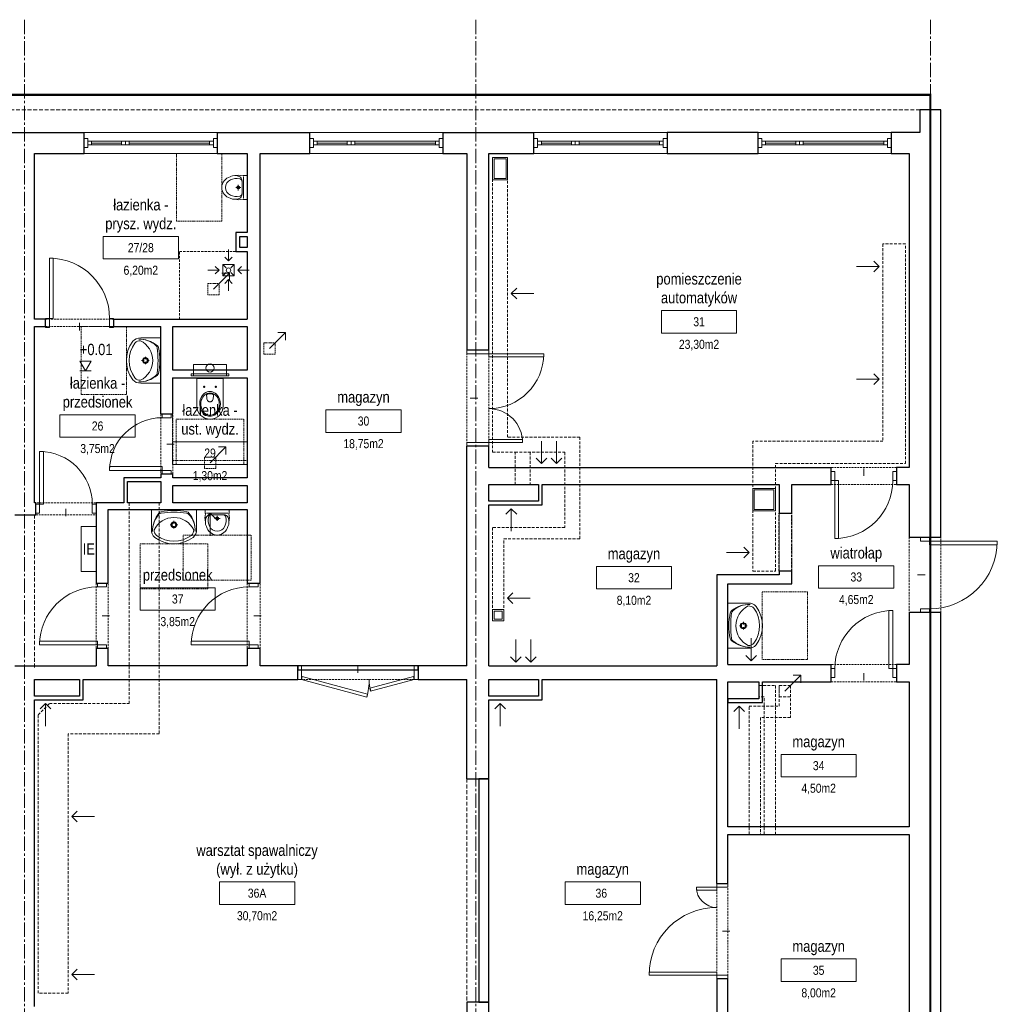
# Model space of a CAD drawing. Header units: millimetres. Extents: x 58673 to 77132, y 78327 to 116111.
# Tile 12 of 61: x 71659 to 72959, y 80822 to 82131. Entities that reach past the tile are written whole.
import ezdxf
from ezdxf.enums import TextEntityAlignment as Align

# ---------------------------------------------------------------- set-up
doc = ezdxf.new("R2010")
doc.units = ezdxf.units.MM
doc.header["$MEASUREMENT"] = 0
for name, pattern in [('_xref_ACAD-LSN_dyspozytornia_PW_rzuty_14$0$CENTER2', [28.575, 19.05, -3.175, 3.175, -3.175]), ('_xref_ACAD-LSN_dyspozytornia_PW_rzuty_14$0$DASHED', [19.05, 12.7, -6.35]), ('_xref_ACAD-LSN_dyspozytornia_PW_rzuty_14$0$HIDDEN2', [4.7625, 3.175, -1.5875])]:
    doc.linetypes.add(name, pattern=pattern)
doc.layers.get('0').update_dxf_attribs({"lineweight": 9})
doc.layers.get('Defpoints').update_dxf_attribs({"lineweight": 9})
for name, color, linetype, lineweight in [('_xref_ACAD-LSN_dyspozytornia_PW_rzuty_14$0$A drzwi płytowe', 250, 'Continuous', 9), ('_xref_ACAD-LSN_dyspozytornia_PW_rzuty_14$0$A koty architektura', 250, 'Continuous', 9), ('_xref_ACAD-LSN_dyspozytornia_PW_rzuty_14$0$A opis pom', 250, 'Continuous', 9), ('_xref_ACAD-LSN_dyspozytornia_PW_rzuty_14$0$A opis pom pow', 250, 'Continuous', 9), ('_xref_ACAD-LSN_dyspozytornia_PW_rzuty_14$0$A opis technologia', 250, 'Continuous', 13), ('_xref_ACAD-LSN_dyspozytornia_PW_rzuty_14$0$A widok wyżej', 250, '_xref_ACAD-LSN_dyspozytornia_PW_rzuty_14$0$DASHED', 9), ('_xref_ACAD-LSN_dyspozytornia_PW_rzuty_14$0$A wyposazenie sanitarne', 250, 'Continuous', 9), ('_xref_ACAD-LSN_dyspozytornia_PW_rzuty_14$0$A zakres', 250, 'Continuous', 13), ('_xref_ACAD-LSN_dyspozytornia_PW_rzuty_14$0$A-Glaz', 250, 'Continuous', 9), ('_xref_ACAD-LSN_dyspozytornia_PW_rzuty_14$0$A-Wall', 250, 'Continuous', 25), ('_xref_ACAD-LSN_dyspozytornia_PW_rzuty_14$0$IE tablice rozdzielcze', 250, 'Continuous', 9), ('_xref_ACAD-LSN_dyspozytornia_PW_rzuty_14$0$IS kanaly wentylacyjne', 250, '_xref_ACAD-LSN_dyspozytornia_PW_rzuty_14$0$DASHED', 9), ('_xref_ACAD-LSN_dyspozytornia_PW_rzuty_14$0$IS wentylacja kratki istniejace', 250, 'Continuous', 9), ('_xref_ACAD-LSN_dyspozytornia_PW_rzuty_14$0$S-Grid-Iden', 250, '_xref_ACAD-LSN_dyspozytornia_PW_rzuty_14$0$CENTER2', 9), ('xref', 8, 'Continuous', 9)]:
    doc.layers.add(name, color=color, linetype=linetype, lineweight=lineweight)
doc.layers.add('_xref_ACAD-LSN_dyspozytornia_PW_rzuty_14$0$A-Wall-Open', color=250, linetype='_xref_ACAD-LSN_dyspozytornia_PW_rzuty_14$0$HIDDEN2', lineweight=25, plot=False)
doc.styles.add('_xref_ACAD-LSN_dyspozytornia_PW_rzuty_14$0$STYL ASA', font='ARIALN.TTF')

# ---------------------------------------------------------------- blocks, each defined once
blk = doc.blocks.new('_xref_ACAD-LSN_dyspozytornia_PW_rzuty_14$0$umywalka 60x45')
at = {"color": 0, "lineweight": -2, "ltscale": 0.15}
for p, q in [((-30, 0), (30, 0)), ((-30, 0), (-30, -26.7)), ((9.5, 0), (-9.5, 0)), ((30, 0), (30, -26.7)), ((-1.9, -20.4), (-5.1, -20.4)), ((0, -15.3), (0, -18.5)), ((0, -22.2), (0, -25.4)), ((5, -20.4), (1.8, -20.4))]:
    blk.add_line(p, q, dxfattribs=at)
at = {"ltscale": 0.15}
blk.add_lwpolyline([(-26.3, -27, 0.236063), (-23.2, -34.4, 0.329715), (23.2, -34.4, 0.236063), (26.3, -27, 0.623035)], format="xyb", close=True, dxfattribs=at)
blk.add_lwpolyline([(-30, -26.7, 0.239105), (-25.5, -37.3, 0.331406), (25.5, -37.3, 0.239105), (30, -26.7)], format="xyb", dxfattribs=at)
at = {"color": 0, "lineweight": -2, "ltscale": 0.15}
for radius in [3.89, 2.78]:
    blk.add_circle((0, -20.4), radius, dxfattribs=at)
for centre, radius, start, end in [((9.3, -28.7), 37.7, 140.6648, 180.9072), ((5.4, -28.9), 33.9, 138.5245, 180.6767), ((-16.2, -9.7), 5, 97.8304, 138.5245), ((-16, -7.9), 5, 102.694, 140.6648), ((-0.6, -76.3), 75.1, 89.4897, 102.694), ((0.6, -131.8), 128.2, 90.245, 97.8304), ((0.6, -76.3), 75.1, 77.2285, 90.4328), ((-0.7, -131.8), 128.2, 82.0921, 89.6775), ((16.2, -9.8), 5, 41.398, 82.0921), ((16.1, -8), 5, 39.2578, 77.2285), ((-9.3, -28.7), 37.7, 359.0153, 39.2578), ((-5.5, -28.9), 33.9, 359.2458, 41.398)]:
    blk.add_arc(centre, radius, start, end, dxfattribs=at)
at = {"layer": 'Defpoints', "linetype": '_xref_ACAD-LSN_dyspozytornia_PW_rzuty_14$0$HIDDEN2', "ltscale": 0.5}
blk.add_lwpolyline([(-45, -45.6), (45, -45.6), (45, -105.6), (-45, -105.6)], close=True, dxfattribs=at)
blk = doc.blocks.new('_xref_ACAD-LSN_dyspozytornia_PW_rzuty_14$0$pisuar')
at = {"color": 0, "linetype": 'ByBlock', "lineweight": -2, "ltscale": 0.15}
for p, q in [((-16, 0), (-16, -4.7)), ((-16, 0), (16, 0)), ((16, 0), (16, -4.7)), ((0, -5), (-14.2, -5)), ((-9, -7), (0, -7)), ((-3.6, -12), (3.8, -12)), ((0, -5), (14.2, -5)), ((9, -7), (0, -7)), ((0, -8.5), (0, -15.1))]:
    blk.add_line(p, q, dxfattribs=at)
for points in [[(-15.6, -5.6, 0.108471), (-15.7, -16.7)], [(15.6, -5.6, -0.108471), (15.7, -16.7)]]:
    blk.add_lwpolyline(points, format="xyb", dxfattribs=at)
blk.add_circle((0, -12), 2, dxfattribs=at)
at = {"color": 0, "linetype": 'ByBlock', "lineweight": -2, "ltscale": 0.15, "extrusion": (0, 0, -1)}
for centre, radius, start, end in [((0.8, -16.6), 14.9, 335.648, 23.4768), ((16.1, -5.5), 0.5, 128.278, 191.751), ((9, -13), 6, 23.4768, 90), ((-6.5, -14.3), 18.4, 333.974, 13.2161), ((7.6, -11), 4, 13.2161, 90), ((-15.5, -4.7), 0.5, 180, 231.722), ((0, -18), 11, 270, 336.441), ((0.5, -18.6), 15.4, 195.5535, 268.1291)]:
    blk.add_arc(centre, radius, start, end, dxfattribs=at)
at = {"color": 0, "linetype": 'ByBlock', "lineweight": -2, "ltscale": 0.15}
for centre, radius, start, end in [((-15.5, -4.7), 0.5, 180, 231.722), ((7.6, -11), 4, 13.2161, 90), ((9, -13), 6, 23.4768, 90), ((-6.5, -14.3), 18.4, 333.974, 13.2161), ((0.8, -16.6), 14.9, 335.648, 23.4768), ((16.1, -5.5), 0.5, 128.278, 191.751), ((0.5, -18.6), 15.4, 195.554, 268.129), ((0, -18), 11, 270, 336.441)]:
    blk.add_arc(centre, radius, start, end, dxfattribs=at)
at = {"layer": 'Defpoints', "linetype": '_xref_ACAD-LSN_dyspozytornia_PW_rzuty_14$0$HIDDEN2', "ltscale": 0.5}
blk.add_lwpolyline([(-45, -34), (45, -34), (45, -94), (-45, -94)], close=True, dxfattribs=at)
blk = doc.blocks.new('_xref_ACAD-LSN_dyspozytornia_PW_rzuty_14$0$miska ustepowa')
at = {"ltscale": 0.15}
for points in [[(22, 2.5), (22, 17.5), (-22, 17.5), (-22, 2.5)], [(-25, 2.5), (-25, 5.5), (25, 5.5), (25, 2.5)], [(-22, 2.5), (-22, 5.5), (-25, 5.5), (-25, 2.5)], [(22, 2.5), (22, 5.5), (25, 5.5), (25, 2.5)]]:
    blk.add_lwpolyline(points, close=True, dxfattribs=at)
blk.add_lwpolyline([(-17.5, -37.5), (-17.5, -1), (17.5, -1), (17.5, -37.5, -1)], format="xyb", close=True, dxfattribs=at)
at = {"ltscale": 0.15, "elevation": 0}
for points in [[(-9.2, -12), (-6.3, -12)], [(-7.7, -13.4), (-7.7, -10.6)], [(9.2, -12), (6.3, -12)], [(7.7, -13.4), (7.7, -10.6)]]:
    blk.add_lwpolyline(points, dxfattribs=at)
at = {"ltscale": 0.15}
for points in [[(0, -51, 0), (1.3, -50.9, 0), (3.3, -50.5, 0), (5.2, -49.7, 0), (7, -48.6, 0), (8.7, -47.3, 0), (10.1, -45.6, 0), (11.4, -43.7, 0), (12.6, -40.8, 0), (13.4, -37.7, 0), (13.7, -34.5, 0), (13.4, -31.3, 0), (12.6, -28.2, 0), (11.4, -25.3, 0), (10.1, -23.4, 0), (8.7, -21.8, 0), (7, -20.4, 0), (5.2, -19.3, 0), (3.3, -18.5, 0), (2, -18.2, 0), (0.7, -18, 0), (-0.7, -18, 0), (-2, -18.2, 0), (-4, -18.7, 0), (-5.8, -19.6, 0), (-7.6, -20.8, 0), (-9.2, -22.3, 0), (-10.6, -24, 0), (-11.7, -26, 0), (-12.9, -28.9, 0), (-13.5, -32.1, 0), (-13.7, -35.3, 0), (-13.3, -38.5, 0), (-12.4, -41.5, 0), (-11.4, -43.7, 0), (-10.1, -45.6, 0), (-8.7, -47.3, 0), (-7, -48.6, 0), (-5.2, -49.7, 0), (-3.3, -50.5, 0), (-2, -50.8, 0), (-0.7, -51, 0)], [(0, -49.7, 0), (1.2, -49.6, 0), (3, -49.3, 0), (4.7, -48.6, 0), (6.3, -47.6, 0), (7.8, -46.4, 0), (9.1, -44.9, 0), (10.2, -43.1, 0), (11.4, -40.6, 0), (12.1, -37.8, 0), (12.3, -34.9, 0), (12.1, -32, 0), (11.4, -29.3, 0), (10.2, -26.7, 0), (9.1, -25, 0), (7.8, -23.5, 0), (6.3, -22.2, 0), (4.7, -21.3, 0), (3, -20.6, 0), (1.8, -20.3, 0), (0.6, -20.2, 0), (-0.6, -20.2, 0), (-1.8, -20.3, 0), (-3.6, -20.8, 0), (-5.3, -21.6, 0), (-6.8, -22.6, 0), (-8.3, -24, 0), (-9.5, -25.5, 0), (-10.5, -27.3, 0), (-11.6, -29.9, 0), (-12.2, -32.8, 0), (-12.3, -35.7, 0), (-11.9, -38.5, 0), (-11.1, -41.2, 0), (-10.2, -43.1, 0), (-9.1, -44.9, 0), (-7.8, -46.4, 0), (-6.3, -47.6, 0), (-4.7, -48.6, 0), (-3, -49.3, 0), (-1.8, -49.6, 0), (-0.6, -49.7, 0)]]:
    blk.add_polyline3d(points, close=True, dxfattribs=at)
for points in [[(-3.8, -21.9, 0), (-4, -22, 0), (-4.1, -22.1, 0), (-4.2, -22.2, 0), (-4.3, -22.3, 0), (-4.4, -22.4, 0), (-4.4, -22.6, 0), (-4.4, -22.8, 0), (-4.5, -22.9, 0)], [(0, -32, 0), (-0.6, -32, 0), (-1.1, -31.9, 0), (-1.7, -31.6, 0), (-2.3, -31.3, 0), (-2.6, -31, 0), (-3, -30.6, 0), (-3.4, -30, 0), (-3.8, -29.2, 0), (-4.1, -27.9, 0), (-4.3, -26.7, 0), (-4.4, -25.2, 0), (-4.5, -23.9, 0), (-4.5, -22.9, 0)], [(-3.8, -21.9, 0), (-3.4, -21.7, 0), (-2.9, -21.5, 0), (-2.4, -21.4, 0), (-1.9, -21.3, 0), (-1.5, -21.2, 0), (-1, -21.1, 0), (-0.5, -21.1, 0), (0, -21.1, 0)], [(3.8, -21.9, 0), (3.4, -21.7, 0), (2.9, -21.5, 0), (2.4, -21.4, 0), (1.9, -21.3, 0), (1.5, -21.2, 0), (1, -21.1, 0), (0.5, -21.1, 0), (0, -21.1, 0)], [(0, -32, 0), (0.6, -32, 0), (1.1, -31.9, 0), (1.7, -31.6, 0), (2.3, -31.3, 0), (2.6, -31, 0), (3, -30.6, 0), (3.4, -30, 0), (3.8, -29.2, 0), (4.1, -27.9, 0), (4.3, -26.7, 0), (4.4, -25.2, 0), (4.5, -23.9, 0), (4.5, -22.9, 0)], [(3.8, -21.9, 0), (4, -22, 0), (4.1, -22.1, 0), (4.2, -22.2, 0), (4.3, -22.3, 0), (4.4, -22.4, 0), (4.4, -22.6, 0), (4.4, -22.8, 0), (4.5, -22.9, 0)]]:
    blk.add_polyline3d(points, dxfattribs=at)
for centre, radius in [((0, 13), 5.5), ((-7.7, -12, 0), 0.75), ((7.7, -12, 0), 0.75)]:
    blk.add_circle(centre, radius, dxfattribs=at)
at = {"layer": 'Defpoints', "linetype": '_xref_ACAD-LSN_dyspozytornia_PW_rzuty_14$0$HIDDEN2', "ltscale": 0.5}
for points in [[(-50, 0), (50, 0), (50, -110), (-50, -110)], [(-45, -55), (45, -55), (45, -115), (-45, -115)]]:
    blk.add_lwpolyline(points, close=True, dxfattribs=at)
blk = doc.blocks.new('_xref_ACAD-LSN_dyspozytornia_PW_rzuty_14$0$kratka podlogowa')
at = {"linetype": 'ByBlock'}
for points in [[(0, 27.5), (0, 12.5)], [(-5, 17.5), (0, 12.5), (5, 17.5)], [(-17.5, 5), (-12.5, 0), (-17.5, -5)], [(-7.5, 7.5), (-3.2, 3.2)], [(3.2, 3.2), (7.5, 7.5)], [(17.5, 5), (12.5, 0), (17.5, -5)], [(-27.5, 0), (-12.5, 0)], [(-7.5, -7.5), (-3.2, -3.2)], [(-5, -17.5), (0, -12.5), (5, -17.5)], [(0, -27.5), (0, -12.5)], [(3.2, -3.2), (7.5, -7.5)], [(27.5, 0), (12.5, 0)]]:
    blk.add_lwpolyline(points, dxfattribs=at)
blk.add_lwpolyline([(-7.5, -7.5), (-7.5, 7.5), (7.5, 7.5), (7.5, -7.5)], close=True, dxfattribs=at)
blk.add_circle((0, 0), 3, dxfattribs=at)
blk = doc.blocks.new('_xref_ACAD-LSN_dyspozytornia_PW_rzuty_14$0$blok do okna')
for points in [[(28.5, 2.5), (33.5, 2.5), (33.5, -2.5), (28.5, -2.5)], [(33.5, 2.5), (38.5, 2.5), (38.5, -2.5), (33.5, -2.5)]]:
    blk.add_lwpolyline(points, close=True)
for points in [[(-78.5, 0), (28.5, 0)], [(38.5, 0), (78.5, 0)]]:
    blk.add_lwpolyline(points)
blk = doc.blocks.new('_xref_ACAD-LSN_dyspozytornia_PW_rzuty_14$0$środek')
blk.add_line((0, 0), (0, -10))
blk = doc.blocks.new('_xref_ACAD-LSN_dyspozytornia_PW_rzuty_14$0$tag wn')
blk.add_lwpolyline([(-25, -7.5), (25, -7.5), (25, 7.5), (-25, 7.5)], close=True)
at = {"style": '_xref_ACAD-LSN_dyspozytornia_PW_rzuty_14$0$STYL ASA'}
blk.add_attdef('ROOM:NO', text='', height=6, dxfattribs=at).set_placement((0, 0), align=Align.MIDDLE_CENTER)
at = {"layer": '_xref_ACAD-LSN_dyspozytornia_PW_rzuty_14$0$A opis pom pow', "style": '_xref_ACAD-LSN_dyspozytornia_PW_rzuty_14$0$STYL ASA'}
blk.add_attdef('ROOM:AREA', text='', height=6, dxfattribs=at).set_placement((0, -15), align=Align.MIDDLE_CENTER)
blk = doc.blocks.new('_xref_ACAD-LSN_dyspozytornia_PW_rzuty_14$0$rzedna_ARCH_UP')
at = {"color": 0, "linetype": 'ByBlock'}
blk.add_line((0.05, 0), (-0.05, 0), dxfattribs=at)
blk.add_lwpolyline([(0, 0), (0.05, 0.0866), (-0.05, 0.0866)], close=True, dxfattribs=at)
at = {"color": 0, "linetype": 'ByBlock', "style": '_xref_ACAD-LSN_dyspozytornia_PW_rzuty_14$0$STYL ASA'}
blk.add_attdef('PREFIX', text='', height=0.1, dxfattribs=at).set_placement((-0.0971, 0.1405), align=Align.RIGHT)
for tag, p in [('ELEVATION', (-0.05, 0.1405)), ('SUFFIX', (0.1279, 0))]:
    blk.add_attdef(tag, p, '', height=0.1, dxfattribs=at)
blk = doc.blocks.new('_xref_ACAD-LSN_dyspozytornia_PW_rzuty_14')
at = {"layer": '_xref_ACAD-LSN_dyspozytornia_PW_rzuty_14$0$A drzwi płytowe', "linetype": 'Continuous', "lineweight": 9}
for points in [[(71698.7, 81734.2), (71703.7, 81734.2), (71703.7, 81814.2), (71698.7, 81814.2)], [(72355.7, 81687.2), (72355.7, 81683.2), (72282.7, 81683.2), (72282.7, 81687.2)], [(72282.7, 81569.2), (72282.7, 81573.2), (72327.7, 81573.2), (72327.7, 81569.2)], [(71685.7, 81487.2), (71690.7, 81487.2), (71690.7, 81557.2), (71685.7, 81557.2)], [(71848.7, 81532.2), (71848.7, 81537.2), (71778.7, 81537.2), (71778.7, 81532.2)], [(72742.7, 81518.7), (72747.7, 81518.7), (72747.7, 81441.7), (72742.7, 81441.7)], [(72868.7, 81438.2), (72868.7, 81433.2), (72958.7, 81433.2), (72958.7, 81438.2)], [(72819.7, 81268.7), (72814.7, 81268.7), (72814.7, 81345.7), (72819.7, 81345.7)], [(71762.7, 81300.2), (71762.7, 81305.2), (71685.7, 81305.2), (71685.7, 81300.2)], [(71964.2, 81300.2), (71964.2, 81305.2), (71887.2, 81305.2), (71887.2, 81300.2)], [(72120.6, 81230.9), (72121.7, 81234.8), (72034.7, 81258.1), (72033.7, 81254.2)], [(72183.7, 81254.2), (72182.6, 81258.1), (72124.7, 81242.6), (72125.7, 81238.7)], [(72585.7, 80978.2), (72585.7, 80974.2), (72558.7, 80974.2), (72558.7, 80978.2)], [(72495.7, 80861.2), (72495.7, 80865.2), (72585.7, 80865.2), (72585.7, 80861.2)]]:
    blk.add_lwpolyline(points, close=True, dxfattribs=at)
at = {"layer": '_xref_ACAD-LSN_dyspozytornia_PW_rzuty_14$0$A drzwi płytowe', "linetype": 'Continuous', "lineweight": 9, "ltscale": 0.2}
for points in [[(71698.7, 81722.2), (71693.7, 81722.2), (71693.7, 81734.2), (71698.7, 81734.2)], [(71778.7, 81722.2), (71783.7, 81722.2), (71783.7, 81734.2), (71778.7, 81734.2)], [(72253.7, 81687.2), (72253.7, 81692.2), (72282.7, 81692.2), (72282.7, 81687.2)], [(71860.7, 81602.2), (71860.7, 81607.2), (71848.7, 81607.2), (71848.7, 81602.2)], [(72253.7, 81569.2), (72253.7, 81564.2), (72282.7, 81564.2), (72282.7, 81569.2)], [(71860.7, 81532.2), (71860.7, 81527.2), (71848.7, 81527.2), (71848.7, 81532.2)], [(72742.7, 81530.7), (72737.7, 81530.7), (72737.7, 81518.7), (72742.7, 81518.7)], [(72819.7, 81530.7), (72824.7, 81530.7), (72824.7, 81518.7), (72819.7, 81518.7)], [(71685.7, 81475.2), (71680.7, 81475.2), (71680.7, 81487.2), (71685.7, 81487.2)], [(71755.7, 81475.2), (71760.7, 81475.2), (71760.7, 81487.2), (71755.7, 81487.2)], [(72856.7, 81438.2), (72856.7, 81443.2), (72868.7, 81443.2), (72868.7, 81438.2)], [(71774.7, 81377.2), (71774.7, 81382.2), (71762.7, 81382.2), (71762.7, 81377.2)], [(71976.2, 81377.2), (71976.2, 81382.2), (71964.2, 81382.2), (71964.2, 81377.2)], [(72856.7, 81348.2), (72856.7, 81343.2), (72868.7, 81343.2), (72868.7, 81348.2)], [(71774.7, 81300.2), (71774.7, 81295.2), (71762.7, 81295.2), (71762.7, 81300.2)], [(71976.2, 81300.2), (71976.2, 81295.2), (71964.2, 81295.2), (71964.2, 81300.2)], [(72033.7, 81272.2), (72028.7, 81272.2), (72028.7, 81254.2), (72033.7, 81254.2)], [(72183.7, 81272.2), (72188.7, 81272.2), (72188.7, 81254.2), (72183.7, 81254.2)], [(72742.7, 81256.7), (72737.7, 81256.7), (72737.7, 81268.7), (72742.7, 81268.7)], [(72819.7, 81256.7), (72824.7, 81256.7), (72824.7, 81268.7), (72819.7, 81268.7)], [(72600.7, 80978.2), (72600.7, 80983.2), (72585.7, 80983.2), (72585.7, 80978.2)], [(72600.7, 80861.2), (72600.7, 80856.2), (72585.7, 80856.2), (72585.7, 80861.2)]]:
    blk.add_lwpolyline(points, close=True, dxfattribs=at)
for centre, radius, start, end in [((71698.7, 81734.2), 80, 0, 90), ((72282.7, 81687.2), 73, 270, 0), ((71848.7, 81532.2), 70, 90, 180), ((71685.7, 81487.2), 70, 0, 90), ((72868.7, 81438.2), 90, 270, 0), ((71762.7, 81300.2), 77, 90, 180), ((71964.2, 81300.2), 77, 90, 180), ((72183.7, 81254.2), 60, 180, 195), ((72585.7, 80861.2), 90, 90, 180)]:
    blk.add_arc(centre, radius, start, end, dxfattribs=at)
at = {"layer": '_xref_ACAD-LSN_dyspozytornia_PW_rzuty_14$0$A drzwi płytowe', "linetype": 'Continuous', "lineweight": 9, "ltscale": 0.2, "extrusion": (0, 0, -1)}
for centre, radius, start, end in [((-72282.7, 81569.2), 45, 90, 180), ((-72742.7, 81518.7), 77, 180, 270), ((-72819.7, 81268.7), 77, 0, 90), ((-72033.7, 81254.2), 90, 180, 195), ((-72585.7, 80978.2), 27, 270, 0)]:
    blk.add_arc(centre, radius, start, end, dxfattribs=at)
at = {"layer": '_xref_ACAD-LSN_dyspozytornia_PW_rzuty_14$0$A widok wyżej', "linetype": '_xref_ACAD-LSN_dyspozytornia_PW_rzuty_14$0$DASHED', "lineweight": 9, "ltscale": 0.2}
for p, q in [((71921.7, 81981.2), (71744.7, 81981.2)), ((72221.7, 81981.2), (72044.7, 81981.2)), ((72519.7, 81981.2), (72342.7, 81981.2)), ((72817.7, 81981.2), (72640.7, 81981.2)), ((71744.7, 81953.2), (71921.7, 81953.2)), ((72044.7, 81953.2), (72221.7, 81953.2)), ((72342.7, 81953.2), (72519.7, 81953.2)), ((72640.7, 81953.2), (72817.7, 81953.2)), ((71783.7, 81733.2), (71693.7, 81733.2)), ((71693.7, 81723.2), (71783.7, 81723.2)), ((72253.7, 81692.2), (72253.7, 81564.2)), ((72282.7, 81564.2), (72282.7, 81692.2)), ((71846.7, 81607.2), (71846.7, 81527.2)), ((71862.7, 81527.2), (71862.7, 81607.2)), ((72824.7, 81536.2), (72737.7, 81536.2)), ((72737.7, 81513.2), (72824.7, 81513.2)), ((71760.7, 81489.2), (71680.7, 81489.2)), ((71680.7, 81473.2), (71760.7, 81473.2)), ((72668.7, 81475.2), (72668.7, 81398.2)), ((72685.7, 81398.2), (72685.7, 81475.2)), ((72841.7, 81443.2), (72841.7, 81343.2)), ((72883.7, 81343.2), (72883.7, 81443.2)), ((71760.7, 81382.2), (71760.7, 81295.2)), ((71776.7, 81295.2), (71776.7, 81382.2)), ((71961.7, 81382.2), (71961.7, 81295.2)), ((71978.7, 81295.2), (71978.7, 81382.2)), ((72824.7, 81274.2), (72737.7, 81274.2)), ((72188.7, 81272.2), (72028.7, 81272.2)), ((72028.7, 81254.2), (72188.7, 81254.2)), ((72737.7, 81251.2), (72824.7, 81251.2)), ((72585.7, 80983.2), (72585.7, 80856.2)), ((72600.7, 80856.2), (72600.7, 80983.2))]:
    blk.add_line(p, q, dxfattribs=at)
at = {"layer": '_xref_ACAD-LSN_dyspozytornia_PW_rzuty_14$0$A widok wyżej', "ltscale": 0.4}
for points in [[(65352.7, 82011.2), (72855.7, 82011.2)], [(71678.7, 81270.2), (71678.7, 81473.2)], [(72253.7, 81122.2), (72253.7, 80825.2)]]:
    blk.add_lwpolyline(points, dxfattribs=at)
at = {"layer": '_xref_ACAD-LSN_dyspozytornia_PW_rzuty_14$0$A wyposazenie sanitarne', "linetype": '_xref_ACAD-LSN_dyspozytornia_PW_rzuty_14$0$HIDDEN2'}
blk.add_lwpolyline([(71961.7, 81823.2), (71961.7, 81733.2), (71871.7, 81733.2), (71871.7, 81823.2)], close=True, dxfattribs=at)
at = {"layer": '_xref_ACAD-LSN_dyspozytornia_PW_rzuty_14$0$A zakres', "linetype": '_xref_ACAD-LSN_dyspozytornia_PW_rzuty_14$0$DASHED', "const_width": 3}
blk.add_lwpolyline([(67446.2, 82031.2), (67446.2, 80639.2), (72869.7, 80639.2), (72869.7, 82031.2)], close=True, dxfattribs=at)
at = {"layer": '_xref_ACAD-LSN_dyspozytornia_PW_rzuty_14$0$A-Glaz', "linetype": 'Continuous', "lineweight": 9}
for p, q in [((71921.7, 81981.2), (71744.7, 81981.2)), ((72221.7, 81981.2), (72044.7, 81981.2)), ((72519.7, 81981.2), (72342.7, 81981.2)), ((72817.7, 81981.2), (72640.7, 81981.2)), ((71754.7, 81964.7), (71754.7, 81969.7)), ((71911.7, 81964.7), (71911.7, 81969.7)), ((72054.7, 81964.7), (72054.7, 81969.7)), ((72211.7, 81964.7), (72211.7, 81969.7)), ((72352.7, 81964.7), (72352.7, 81969.7)), ((72509.7, 81964.7), (72509.7, 81969.7)), ((72650.7, 81964.7), (72650.7, 81969.7)), ((72807.7, 81964.7), (72807.7, 81969.7)), ((71921.7, 81953.2), (71744.7, 81953.2)), ((72221.7, 81953.2), (72044.7, 81953.2)), ((72519.7, 81953.2), (72342.7, 81953.2)), ((72817.7, 81953.2), (72640.7, 81953.2))]:
    blk.add_line(p, q, dxfattribs=at)
for points in [[(71749.7, 81973.2), (71744.7, 81973.2), (71744.7, 81961.2), (71749.7, 81961.2)], [(71916.7, 81964.7), (71916.7, 81969.7), (71749.7, 81969.7), (71749.7, 81964.7)], [(71916.7, 81973.2), (71921.7, 81973.2), (71921.7, 81961.2), (71916.7, 81961.2)], [(72049.7, 81973.2), (72044.7, 81973.2), (72044.7, 81961.2), (72049.7, 81961.2)], [(72216.7, 81964.7), (72216.7, 81969.7), (72049.7, 81969.7), (72049.7, 81964.7)], [(72216.7, 81973.2), (72221.7, 81973.2), (72221.7, 81961.2), (72216.7, 81961.2)], [(72347.7, 81973.2), (72342.7, 81973.2), (72342.7, 81961.2), (72347.7, 81961.2)], [(72514.7, 81964.7), (72514.7, 81969.7), (72347.7, 81969.7), (72347.7, 81964.7)], [(72514.7, 81973.2), (72519.7, 81973.2), (72519.7, 81961.2), (72514.7, 81961.2)], [(72645.7, 81973.2), (72640.7, 81973.2), (72640.7, 81961.2), (72645.7, 81961.2)], [(72812.7, 81964.7), (72812.7, 81969.7), (72645.7, 81969.7), (72645.7, 81964.7)], [(72812.7, 81973.2), (72817.7, 81973.2), (72817.7, 81961.2), (72812.7, 81961.2)]]:
    blk.add_lwpolyline(points, close=True, dxfattribs=at)
at = {"layer": '_xref_ACAD-LSN_dyspozytornia_PW_rzuty_14$0$A-Wall', "linetype": 'Continuous', "lineweight": 25}
for p, q in [((72883.7, 82011.2), (72855.7, 82011.2)), ((72855.7, 82011.2), (72855.7, 81981.2)), ((72883.7, 81953.2), (72883.7, 82011.2)), ((71623.7, 81981.2), (71744.7, 81981.2)), ((71744.7, 81953.2), (71744.7, 81981.2)), ((71921.7, 81981.2), (72044.7, 81981.2)), ((71921.7, 81981.2), (71921.7, 81953.2)), ((72044.7, 81953.2), (72044.7, 81981.2)), ((72221.7, 81981.2), (72342.7, 81981.2)), ((72221.7, 81981.2), (72221.7, 81953.2)), ((72342.7, 81953.2), (72342.7, 81981.2)), ((72640.7, 81981.2), (72519.7, 81981.2)), ((72519.7, 81981.2), (72519.7, 81953.2)), ((72640.7, 81953.2), (72640.7, 81981.2)), ((72855.7, 81981.2), (72817.7, 81981.2)), ((72817.7, 81981.2), (72817.7, 81953.2)), ((71678.7, 81953.2), (71744.7, 81953.2)), ((71678.7, 81733.2), (71678.7, 81953.2)), ((71921.7, 81953.2), (71961.7, 81953.2)), ((71961.7, 81953.2), (71961.7, 81848.2)), ((71978.7, 81953.2), (72044.7, 81953.2)), ((71978.7, 81382.2), (71978.7, 81953.2)), ((72221.7, 81953.2), (72253.7, 81953.2)), ((72253.7, 81953.2), (72253.7, 81692.2)), ((72282.7, 81953.2), (72342.7, 81953.2)), ((72282.7, 81692.2), (72282.7, 81953.2)), ((72519.7, 81953.2), (72640.7, 81953.2)), ((72817.7, 81953.2), (72841.7, 81953.2)), ((72841.7, 81953.2), (72841.7, 81536.2)), ((72883.7, 81443.2), (72883.7, 81953.2)), ((71946.7, 81848.2), (71946.7, 81823.2)), ((71961.7, 81848.2), (71946.7, 81848.2)), ((71951.7, 81828.2), (71951.7, 81843.2)), ((71951.7, 81843.2), (71961.7, 81843.2)), ((71961.7, 81843.2), (71961.7, 81828.2)), ((71946.7, 81823.2), (71961.7, 81823.2)), ((71961.7, 81828.2), (71951.7, 81828.2)), ((71961.7, 81823.2), (71961.7, 81733.2)), ((71693.7, 81733.2), (71678.7, 81733.2)), ((71693.7, 81723.2), (71693.7, 81733.2)), ((71783.7, 81733.2), (71961.7, 81733.2)), ((71783.7, 81733.2), (71783.7, 81723.2)), ((71678.7, 81723.2), (71693.7, 81723.2)), ((71678.7, 81489.2), (71678.7, 81723.2)), ((71783.7, 81723.2), (71846.7, 81723.2)), ((71846.7, 81607.2), (71846.7, 81723.2)), ((71862.7, 81723.2), (71961.7, 81723.2)), ((71862.7, 81665.2), (71862.7, 81723.2)), ((71961.7, 81723.2), (71961.7, 81665.2)), ((72253.7, 81692.2), (72282.7, 81692.2)), ((71961.7, 81665.2), (71862.7, 81665.2)), ((71862.7, 81607.2), (71862.7, 81655.2)), ((71862.7, 81655.2), (71961.7, 81655.2)), ((71961.7, 81655.2), (71961.7, 81522.2)), ((71846.7, 81607.2), (71862.7, 81607.2)), ((72282.7, 81564.2), (72253.7, 81564.2)), ((72253.7, 81272.2), (72253.7, 81564.2)), ((72282.7, 81536.2), (72282.7, 81564.2)), ((72282.7, 81536.2), (72737.7, 81536.2)), ((72737.7, 81513.2), (72737.7, 81536.2)), ((72841.7, 81536.2), (72824.7, 81536.2)), ((72824.7, 81536.2), (72824.7, 81513.2)), ((71797.7, 81522.2), (71797.7, 81489.2)), ((71846.7, 81522.2), (71797.7, 81522.2)), ((71862.7, 81527.2), (71846.7, 81527.2)), ((71846.7, 81527.2), (71846.7, 81522.2)), ((71862.7, 81522.2), (71862.7, 81527.2)), ((71961.7, 81522.2), (71862.7, 81522.2)), ((71802.7, 81489.2), (71802.7, 81517.2)), ((71802.7, 81517.2), (71846.7, 81517.2)), ((71846.7, 81517.2), (71846.7, 81489.2)), ((71862.7, 81489.2), (71862.7, 81512.2)), ((71862.7, 81512.2), (71961.7, 81512.2)), ((71961.7, 81512.2), (71961.7, 81489.2)), ((72282.7, 81513.2), (72348.7, 81513.2)), ((72282.7, 81491.2), (72282.7, 81513.2)), ((72348.7, 81513.2), (72348.7, 81491.2)), ((72353.7, 81513.2), (72668.7, 81513.2)), ((72353.7, 81486.2), (72353.7, 81513.2)), ((72668.7, 81513.2), (72668.7, 81475.2)), ((72685.7, 81513.2), (72737.7, 81513.2)), ((72685.7, 81475.2), (72685.7, 81513.2)), ((72824.7, 81513.2), (72841.7, 81513.2)), ((72841.7, 81513.2), (72841.7, 81443.2)), ((71680.7, 81489.2), (71678.7, 81489.2)), ((71680.7, 81473.2), (71680.7, 81489.2)), ((71760.7, 81489.2), (71760.7, 81382.2)), ((71797.7, 81489.2), (71760.7, 81489.2)), ((71846.7, 81489.2), (71802.7, 81489.2)), ((71961.7, 81489.2), (71862.7, 81489.2)), ((72348.7, 81491.2), (72282.7, 81491.2)), ((72282.7, 81486.2), (72353.7, 81486.2)), ((72282.7, 81272.2), (72282.7, 81486.2)), ((71652.7, 81473.2), (71680.7, 81473.2)), ((71776.7, 81382.2), (71776.7, 81480.2)), ((71776.7, 81480.2), (71961.7, 81480.2)), ((71961.7, 81480.2), (71961.7, 81382.2)), ((72668.7, 81475.2), (72685.7, 81475.2)), ((72841.7, 81443.2), (72883.7, 81443.2)), ((72585.7, 81393.2), (72585.7, 81272.2)), ((72668.7, 81393.2), (72585.7, 81393.2)), ((72685.7, 81398.2), (72668.7, 81398.2)), ((72668.7, 81398.2), (72668.7, 81393.2)), ((72685.7, 81381.2), (72685.7, 81398.2)), ((71760.7, 81382.2), (71776.7, 81382.2)), ((71961.7, 81382.2), (71978.7, 81382.2)), ((72600.7, 81274.2), (72600.7, 81381.2)), ((72600.7, 81381.2), (72685.7, 81381.2)), ((72883.7, 81343.2), (72841.7, 81343.2)), ((72841.7, 81343.2), (72841.7, 81274.2)), ((72883.7, 80717.2), (72883.7, 81343.2)), ((71776.7, 81295.2), (71760.7, 81295.2)), ((71760.7, 81295.2), (71760.7, 81272.2)), ((71776.7, 81272.2), (71776.7, 81295.2)), ((71978.7, 81295.2), (71961.7, 81295.2)), ((71961.7, 81295.2), (71961.7, 81272.2)), ((71978.7, 81272.2), (71978.7, 81295.2)), ((72600.7, 81274.2), (72737.7, 81274.2)), ((72737.7, 81251.2), (72737.7, 81274.2)), ((72824.7, 81274.2), (72824.7, 81251.2)), ((72841.7, 81274.2), (72824.7, 81274.2)), ((71652.7, 81272.2), (71760.7, 81272.2)), ((71961.7, 81272.2), (71776.7, 81272.2)), ((72028.7, 81272.2), (71978.7, 81272.2)), ((72028.7, 81254.2), (72028.7, 81272.2)), ((72188.7, 81272.2), (72028.7, 81272.2)), ((72028.7, 81272.2), (72028.7, 81267.2)), ((72028.7, 81267.2), (72188.7, 81267.2)), ((72188.7, 81272.2), (72188.7, 81254.2)), ((72253.7, 81272.2), (72188.7, 81272.2)), ((72188.7, 81267.2), (72188.7, 81272.2)), ((72282.7, 81272.2), (72585.7, 81272.2)), ((71678.7, 81232.2), (71678.7, 81254.2)), ((71678.7, 81254.2), (71738.7, 81254.2)), ((71738.7, 81254.2), (71738.7, 81232.2)), ((71743.7, 81254.2), (71776.7, 81254.2)), ((71743.7, 81227.2), (71743.7, 81254.2)), ((71776.7, 81254.2), (72028.7, 81254.2)), ((72188.7, 81254.2), (72253.7, 81254.2)), ((72253.7, 81122.2), (72253.7, 81254.2)), ((72282.7, 81254.2), (72348.7, 81254.2)), ((72282.7, 81232.2), (72282.7, 81254.2)), ((72348.7, 81254.2), (72348.7, 81232.2)), ((72353.7, 81254.2), (72585.7, 81254.2)), ((72353.7, 81227.2), (72353.7, 81254.2)), ((72585.7, 80983.2), (72585.7, 81254.2)), ((72600.7, 81058.2), (72600.7, 81251.2)), ((72600.7, 81251.2), (72641.7, 81251.2)), ((72641.7, 81251.2), (72641.7, 81228.7)), ((72646.7, 81223.7), (72646.7, 81251.2)), ((72646.7, 81251.2), (72737.7, 81251.2)), ((72824.7, 81251.2), (72841.7, 81251.2)), ((72841.7, 81251.2), (72841.7, 81058.2)), ((71738.7, 81232.2), (71678.7, 81232.2)), ((71678.7, 80819.7), (71678.7, 81227.2)), ((71678.7, 81227.2), (71743.7, 81227.2)), ((72348.7, 81232.2), (72282.7, 81232.2)), ((72282.7, 81122.2), (72282.7, 81227.2)), ((72282.7, 81227.2), (72353.7, 81227.2)), ((72641.7, 81228.7), (72600.7, 81228.7)), ((72600.7, 81228.7), (72600.7, 81223.7)), ((72600.7, 81223.7), (72646.7, 81223.7)), ((72253.7, 81122.2), (72282.7, 81122.2)), ((72282.7, 81122.2), (72269.7, 81122.2)), ((72269.7, 81122.2), (72269.7, 80825.2)), ((72282.7, 80825.2), (72282.7, 81122.2)), ((72841.7, 81058.2), (72600.7, 81058.2)), ((72600.7, 80983.2), (72600.7, 81048.2)), ((72600.7, 81048.2), (72841.7, 81048.2)), ((72841.7, 81048.2), (72841.7, 80717.2)), ((72585.7, 80983.2), (72600.7, 80983.2)), ((72600.7, 80856.2), (72585.7, 80856.2)), ((72585.7, 80856.2), (72585.7, 80717.2)), ((72600.7, 80717.2), (72600.7, 80856.2)), ((72282.7, 80825.2), (72253.7, 80825.2)), ((72253.7, 80825.2), (72253.7, 80717.2)), ((72269.7, 80825.2), (72282.7, 80825.2)), ((72282.7, 80717.2), (72282.7, 80825.2))]:
    blk.add_line(p, q, dxfattribs=at)
at = {"layer": '_xref_ACAD-LSN_dyspozytornia_PW_rzuty_14$0$A-Wall-Open', "linetype": '_xref_ACAD-LSN_dyspozytornia_PW_rzuty_14$0$HIDDEN2', "lineweight": 25}
for p, q in [((72668.7, 81398.2), (72668.7, 81475.2)), ((72685.7, 81398.2), (72685.7, 81475.2))]:
    blk.add_line(p, q, dxfattribs=at)
at = {"layer": '_xref_ACAD-LSN_dyspozytornia_PW_rzuty_14$0$IE tablice rozdzielcze'}
blk.add_lwpolyline([(71760.7, 81457.7), (71760.7, 81397.7), (71740.7, 81397.7), (71740.7, 81457.7)], close=True, dxfattribs=at)
at = {"layer": '_xref_ACAD-LSN_dyspozytornia_PW_rzuty_14$0$IS kanaly wentylacyjne', "linetype": 'ByBlock', "ltscale": 0.3}
for points in [[(72287.7, 81948.2), (72307.7, 81948.2), (72307.7, 81918.2), (72287.7, 81918.2)], [(72289.7, 81946.2), (72305.7, 81946.2), (72305.7, 81920.2), (72289.7, 81920.2)], [(72633.7, 81478.2), (72663.7, 81478.2), (72663.7, 81508.2), (72633.7, 81508.2)], [(72635.7, 81480.2), (72661.7, 81480.2), (72661.7, 81506.2), (72635.7, 81506.2)], [(72287.7, 81332.2), (72302.7, 81332.2), (72302.7, 81347.2), (72287.7, 81347.2)], [(72289.7, 81334.2), (72300.7, 81334.2), (72300.7, 81345.2), (72289.7, 81345.2)]]:
    blk.add_lwpolyline(points, close=True, dxfattribs=at)
at = {"layer": '_xref_ACAD-LSN_dyspozytornia_PW_rzuty_14$0$IS kanaly wentylacyjne', "ltscale": 0.3}
for points in [[(72403.7, 81441.2), (72403.7, 81576.2), (72307.7, 81576.2), (72307.7, 81948.2), (72287.7, 81948.2), (72287.7, 81556.2), (72317.7, 81556.2), (72383.7, 81556.2), (72383.7, 81456.2), (72287.7, 81456.2), (72287.7, 81332.2), (72302.7, 81332.2), (72302.7, 81441.2)], [(72806.7, 81833.2), (72806.7, 81571.2), (72633.7, 81571.2), (72633.7, 81398.2), (72663.7, 81398.2), (72663.7, 81541.2), (72836.7, 81541.2), (72836.7, 81833.2)], [(72317.7, 81556.2), (72337.7, 81556.2), (72337.7, 81513.2), (72317.7, 81513.2)], [(71844.7, 81182.2), (71723.7, 81182.2), (71723.7, 80837.2), (71683.7, 80837.2), (71683.7, 81207.2), (71698.7, 81222.2), (71804.7, 81222.2), (71804.7, 81489.2), (71844.7, 81489.2)], [(72643.7, 81203.7), (72643.7, 81048.2), (72628.7, 81048.2), (72628.7, 81218.7), (72668.7, 81218.7), (72668.7, 81246.2), (72683.7, 81246.2), (72683.7, 81203.7)], [(72648.7, 81231.2), (72641.7, 81231.2), (72641.7, 81246.2), (72663.7, 81246.2), (72663.7, 81048.2), (72648.7, 81048.2)], [(72668.7, 81246.2), (72683.7, 81246.2), (72683.7, 81231.2), (72668.7, 81231.2)]]:
    blk.add_lwpolyline(points, close=True, dxfattribs=at)
at = {"layer": '_xref_ACAD-LSN_dyspozytornia_PW_rzuty_14$0$IS kanaly wentylacyjne', "linetype": 'ByBlock', "ltscale": 0.3}
for points in [[(72794.6, 81796.1), (72801.7, 81803.2), (72794.6, 81810.3)], [(72801.7, 81803.2), (72771.7, 81803.2)], [(72319.8, 81760.1), (72312.7, 81767.2), (72319.8, 81774.3)], [(72312.7, 81767.2), (72342.7, 81767.2)], [(72801.7, 81653.2), (72771.7, 81653.2)], [(72794.6, 81646.1), (72801.7, 81653.2), (72794.6, 81660.3)], [(72628.7, 81423.2), (72598.7, 81423.2)], [(72621.6, 81430.3), (72628.7, 81423.2), (72621.6, 81416.1)], [(72314.8, 81355.1), (72307.7, 81362.2), (72314.8, 81369.3)], [(72307.7, 81362.2), (72337.7, 81362.2)], [(72697.4, 81259.9), (72676.2, 81238.7)], [(72697.4, 81249.9), (72697.4, 81259.9), (72687.4, 81259.9)], [(71735.8, 81079.3), (71728.7, 81072.2), (71735.8, 81065.1)], [(71728.7, 81072.2), (71758.7, 81072.2)], [(71735.8, 80869.3), (71728.7, 80862.2), (71735.8, 80855.1)], [(71728.7, 80862.2), (71758.7, 80862.2)]]:
    blk.add_lwpolyline(points, dxfattribs=at)
at = {"layer": '_xref_ACAD-LSN_dyspozytornia_PW_rzuty_14$0$IS wentylacja kratki istniejace'}
for points in [[(71937.9, 81794.4), (71916.7, 81773.2)], [(71937.9, 81784.4), (71937.9, 81794.4), (71927.9, 81794.4)], [(72012.4, 81715.4), (71991.2, 81694.2)], [(72012.4, 81705.4), (72012.4, 81715.4), (72002.4, 81715.4)], [(71933.4, 81563.4), (71912.2, 81542.2)], [(71933.4, 81553.4), (71933.4, 81563.4), (71923.4, 81563.4)], [(72352.7, 81541.2), (72352.7, 81571.2)], [(72372.7, 81541.2), (72372.7, 81571.2)], [(72359.8, 81548.3), (72352.7, 81541.2), (72345.6, 81548.3)], [(72379.8, 81548.3), (72372.7, 81541.2), (72365.6, 81548.3)], [(71919.3, 81468.1), (71912.2, 81475.2), (71905.1, 81468.1)], [(71912.2, 81475.2), (71912.2, 81445.2)], [(72319.8, 81474.1), (72312.7, 81481.2), (72305.6, 81474.1)], [(72312.7, 81481.2), (72312.7, 81451.2)], [(72318.7, 81277.2), (72318.7, 81307.2)], [(72338.7, 81277.2), (72338.7, 81307.2)], [(72631.7, 81279.2), (72631.7, 81309.2)], [(72325.8, 81284.3), (72318.7, 81277.2), (72311.6, 81284.3)], [(72345.8, 81284.3), (72338.7, 81277.2), (72331.6, 81284.3)], [(72638.8, 81286.3), (72631.7, 81279.2), (72624.6, 81286.3)], [(71700.8, 81215.1), (71693.7, 81222.2), (71686.6, 81215.1)], [(71693.7, 81222.2), (71693.7, 81192.2)], [(72304.8, 81215.1), (72297.7, 81222.2), (72290.6, 81215.1)], [(72297.7, 81222.2), (72297.7, 81192.2)], [(72622.8, 81211.6), (72615.7, 81218.7), (72608.6, 81211.6)], [(72615.7, 81218.7), (72615.7, 81188.7)]]:
    blk.add_lwpolyline(points, dxfattribs=at)
at = {"layer": '_xref_ACAD-LSN_dyspozytornia_PW_rzuty_14$0$IS wentylacja kratki istniejace', "linetype": '_xref_ACAD-LSN_dyspozytornia_PW_rzuty_14$0$HIDDEN2', "ltscale": 0.5}
for points in [[(71909.2, 81780.7), (71924.2, 81780.7), (71924.2, 81765.7), (71909.2, 81765.7)], [(71983.7, 81701.7), (71998.7, 81701.7), (71998.7, 81686.7), (71983.7, 81686.7)], [(71904.7, 81549.7), (71919.7, 81549.7), (71919.7, 81534.7), (71904.7, 81534.7)]]:
    blk.add_lwpolyline(points, close=True, dxfattribs=at)
at = {"layer": '_xref_ACAD-LSN_dyspozytornia_PW_rzuty_14$0$S-Grid-Iden'}
for points in [[(71665.7, 82131.2), (71665.7, 80539.2)], [(72265.7, 82131.2), (72265.7, 80539.2)], [(72869.7, 82131.2), (72869.7, 80539.2)]]:
    blk.add_lwpolyline(points, dxfattribs=at)
at = {"layer": '_xref_ACAD-LSN_dyspozytornia_PW_rzuty_14$0$A drzwi płytowe', "linetype": 'Continuous', "lineweight": 9, "ltscale": 0.2}
for p in [(71738.7, 81728.2), (71720.7, 81481.2)]:
    blk.add_blockref('_xref_ACAD-LSN_dyspozytornia_PW_rzuty_14$0$środek', p, dxfattribs=at)
at = {"layer": '_xref_ACAD-LSN_dyspozytornia_PW_rzuty_14$0$A drzwi płytowe', "linetype": 'Continuous', "lineweight": 9, "ltscale": 0.2, "extrusion": (0, 0, -1), "zscale": -1}
for p, rotation in [((-72268.2, 81628.2), 90), ((-72781.2, 81524.7), 180), ((-72593.2, 80919.7), 270)]:
    blk.add_blockref('_xref_ACAD-LSN_dyspozytornia_PW_rzuty_14$0$środek', p, dxfattribs=dict(at, rotation=rotation))
at = {"layer": '_xref_ACAD-LSN_dyspozytornia_PW_rzuty_14$0$A drzwi płytowe', "linetype": 'Continuous', "lineweight": 9, "ltscale": 0.2}
for p, rotation in [((71854.7, 81567.2), 90), ((72862.7, 81393.2), 270), ((71768.7, 81338.7), 90), ((71970.2, 81338.7), 90), ((72108.7, 81263.2), 180)]:
    blk.add_blockref('_xref_ACAD-LSN_dyspozytornia_PW_rzuty_14$0$środek', p, dxfattribs=dict(at, rotation=rotation))
at = {"layer": '_xref_ACAD-LSN_dyspozytornia_PW_rzuty_14$0$A drzwi płytowe', "linetype": 'Continuous', "lineweight": 9, "ltscale": 0.2, "extrusion": (0, 0, -1), "zscale": -1}
blk.add_blockref('_xref_ACAD-LSN_dyspozytornia_PW_rzuty_14$0$środek', (-72781.2, 81262.7), dxfattribs=at)
at = {"layer": '_xref_ACAD-LSN_dyspozytornia_PW_rzuty_14$0$A koty architektura', "linetype": 'Continuous', "lineweight": 9, "xscale": 150, "yscale": 150, "zscale": 150}
blk.add_blockref('_xref_ACAD-LSN_dyspozytornia_PW_rzuty_14$0$rzedna_ARCH_UP', (71746.6, 81664.3, 1), dxfattribs=at).add_auto_attribs({'ELEVATION': '+0.01'})
at = {"layer": '_xref_ACAD-LSN_dyspozytornia_PW_rzuty_14$0$A opis pom', "linetype": 'Continuous', "lineweight": 9, "xscale": 2, "yscale": 2, "zscale": 2}
for p, values in [((71820.2, 81828.2), {'ROOM:NO': '27/28', 'ROOM:AREA': '6,20m2'}), ((72562.2, 81729.7), {'ROOM:NO': '31', 'ROOM:AREA': '23,30m2'}), ((71762.7, 81591.2), {'ROOM:NO': '26', 'ROOM:AREA': '3,75m2'}), ((72116.2, 81597.7), {'ROOM:NO': '30', 'ROOM:AREA': '18,75m2'}), ((71912.2, 81555.2), {'ROOM:NO': '29', 'ROOM:AREA': '1,30m2'}), ((72475.7, 81389.5), {'ROOM:NO': '32', 'ROOM:AREA': '8,10m2'}), ((72771.2, 81390.5), {'ROOM:NO': '33', 'ROOM:AREA': '4,65m2'}), ((71869.2, 81361.2), {'ROOM:NO': '37', 'ROOM:AREA': '3,85m2'}), ((72721.2, 81139.7), {'ROOM:NO': '34', 'ROOM:AREA': '4,50m2'}), ((71974.7, 80970.2), {'ROOM:NO': '36A', 'ROOM:AREA': '30,70m2'}), ((72434.2, 80970.2), {'ROOM:NO': '36 ', 'ROOM:AREA': '16,25m2'}), ((72721.2, 80867.7), {'ROOM:NO': '35', 'ROOM:AREA': '8,00m2'})]:
    blk.add_blockref('_xref_ACAD-LSN_dyspozytornia_PW_rzuty_14$0$tag wn', p, dxfattribs=at).add_auto_attribs(values)
at = {"layer": '_xref_ACAD-LSN_dyspozytornia_PW_rzuty_14$0$A wyposazenie sanitarne'}
for name, p, rotation in [('_xref_ACAD-LSN_dyspozytornia_PW_rzuty_14$0$pisuar', (71961.7, 81908.2), 270), ('_xref_ACAD-LSN_dyspozytornia_PW_rzuty_14$0$kratka podlogowa', (71936.7, 81798.2), 270), ('_xref_ACAD-LSN_dyspozytornia_PW_rzuty_14$0$umywalka 60x45', (71846.7, 81678.2), 270), ('_xref_ACAD-LSN_dyspozytornia_PW_rzuty_14$0$umywalka 60x45', (72600.7, 81325.7), 90)]:
    blk.add_blockref(name, p, dxfattribs=dict(at, rotation=rotation))
for name, p in [('_xref_ACAD-LSN_dyspozytornia_PW_rzuty_14$0$miska ustepowa', (71912.2, 81655.2)), ('_xref_ACAD-LSN_dyspozytornia_PW_rzuty_14$0$umywalka 60x45', (71864.2, 81480.2)), ('_xref_ACAD-LSN_dyspozytornia_PW_rzuty_14$0$pisuar', (71921.7, 81480.2))]:
    blk.add_blockref(name, p, dxfattribs=at)
at = {"layer": '_xref_ACAD-LSN_dyspozytornia_PW_rzuty_14$0$A-Glaz', "linetype": 'Continuous', "lineweight": 9, "rotation": 180}
for p in [(71833.2, 81967.2), (72133.2, 81967.2), (72431.2, 81967.2), (72729.2, 81967.2)]:
    blk.add_blockref('_xref_ACAD-LSN_dyspozytornia_PW_rzuty_14$0$blok do okna', p, dxfattribs=at)
at = {"layer": '_xref_ACAD-LSN_dyspozytornia_PW_rzuty_14$0$A opis technologia', "char_height": 15, "attachment_point": 8, "style": '_xref_ACAD-LSN_dyspozytornia_PW_rzuty_14$0$STYL ASA'}
for s, width, insert in [('łazienka - prysz. wydz.', 105.866, (71820.2, 81848.2)), ('pomieszczenie automatyków', 187.649, (72562.2, 81749.7)), ('łazienka - przedsionek', 103.388, (71762.7, 81611.2)), ('łazienka - ust. wydz.', 87.279, (71912.2, 81575.2)), ('magazyn', 187.649, (72116.2, 81617.7)), ('magazyn', 187.649, (72475.7, 81409.5)), ('wiatrołap', 187.649, (72771.2, 81410.5)), ('przedsionek', 187.649, (71869.2, 81381.2)), ('magazyn', 187.649, (72721.2, 81159.7)), ('warsztat spawalniczy\\P(wył. z użytku)', 187.649, (71974.7, 80990.2)), ('magazyn', 187.649, (72434.2, 80990.2)), ('magazyn', 187.649, (72721.2, 80887.7))]:
    blk.add_mtext_dynamic_manual_height_columns(s, width=width, gutter_width=1, heights=[0], dxfattribs=dict(at, insert=insert))
at = {"layer": '_xref_ACAD-LSN_dyspozytornia_PW_rzuty_14$0$IE tablice rozdzielcze', "insert": (71751.1, 81427.7), "char_height": 15, "attachment_point": 5, "style": '_xref_ACAD-LSN_dyspozytornia_PW_rzuty_14$0$STYL ASA'}
blk.add_mtext_dynamic_manual_height_columns('\\pxqc;IE', width=187.649, gutter_width=1, heights=[0], dxfattribs=at)

msp = doc.modelspace()

# ---------------------------------------------------------------- block references
at = {"layer": 'xref'}
msp.add_blockref('_xref_ACAD-LSN_dyspozytornia_PW_rzuty_14', (0, 0), dxfattribs=at)

doc.saveas('drawing.dxf')
